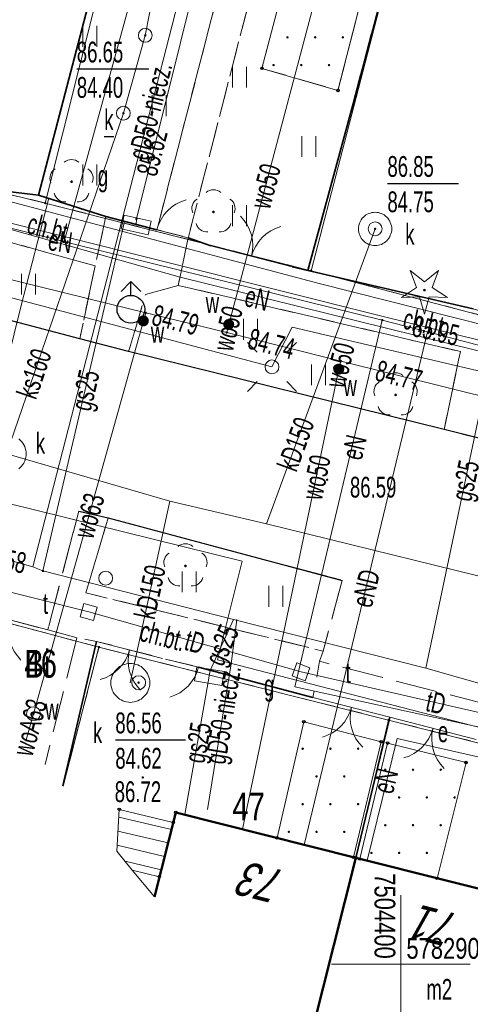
# Model space of a CAD drawing. Header units: metres. Extents: x 7504240 to 7504745, y 5782869 to 5783359.
# Tile 5 of 93: x 7504386 to 7504403, y 5782899 to 5782934. Entities that reach past the tile are written whole.
import ezdxf
from ezdxf.enums import TextEntityAlignment as Align

# ---------------------------------------------------------------- set-up
doc = ezdxf.new("R2010")
doc.units = ezdxf.units.M
doc.header["$MEASUREMENT"] = 0
for name, pattern in [('1.0_0.5', [1.5, 1, -0.5]), ('1.5_0.5', [2, 1.5, -0.5]), ('219-500', [0]), ('egug-500', [1, 0.5, -0.5]), ('otob_500', [0]), ('otof_500', [0])]:
    doc.linetypes.add(name, pattern=pattern)
doc.layers.get('0').update_dxf_attribs({"color": 2, "linetype": 'CONTINUOUS', "lineweight": 5})
for name, color, linetype in [('203-punkt graniczny', 7, 'CONTINUOUS'), ('210-oznaczenie konturu użytku gruntowego', 7, 'CONTINUOUS'), ('211-numer działki ewidencyjnej', 7, 'CONTINUOUS'), ('218-kontur użytku gruntowego', 7, 'CONTINUOUS'), ('219-działka ewidencyjna', 7, 'CONTINUOUS'), ('312-budynek ewidencyjny', 7, 'CONTINUOUS'), ('312-oznaczenie budynku ewidencyjnego-Atr117', 7, 'CONTINUOUS'), ('320-blok - kondygnacja nadziemna', 7, 'CONTINUOUS'), ('352-schody', 7, 'CONTINUOUS'), ('Adres nieruchomości (na budynku)', 7, 'CONTINUOUS'), ('brama', 7, 'CONTINUOUS'), ('chodnik', 7, 'CONTINUOUS'), ('chodnik-Atr17', 7, 'CONTINUOUS'), ('drzewo iglaste', 7, 'CONTINUOUS'), ('drzewo liściaste', 7, 'CONTINUOUS'), ('furtka', 7, 'CONTINUOUS'), ('hydrant', 7, 'CONTINUOUS'), ('jezdnia', 7, 'CONTINUOUS'), ('komora podziemna', 7, 'CONTINUOUS'), ('krawężnik', 7, 'CONTINUOUS'), ('latarnia', 7, 'CONTINUOUS'), ('ogrodzenie trwałe', 7, 'CONTINUOUS'), ('pikieta sztuczna', 7, 'CONTINUOUS'), ('pikieta sztuczna-Atr2', 7, 'CONTINUOUS'), ('przewód elektroenergetyczny podziemny', 7, 'CONTINUOUS'), ('przewód elektroenergetyczny podziemny-Atr1', 7, 'CONTINUOUS'), ('przewód gazowy', 7, 'CONTINUOUS'), ('przewód gazowy-Atr1', 7, 'CONTINUOUS'), ('przewód kanalizacyjny', 7, 'CONTINUOUS'), ('przewód kanalizacyjny-Atr1', 7, 'CONTINUOUS'), ('przewód telekomunikacyjny podziemny', 7, 'CONTINUOUS'), ('przewód telekomunikacyjny podziemny-Atr1', 7, 'CONTINUOUS'), ('przewód wodociągowy', 7, 'CONTINUOUS'), ('przewód wodociągowy-Atr1', 7, 'CONTINUOUS'), ('Punkt budynku', 7, 'CONTINUOUS'), ('rzędna', 7, 'CONTINUOUS'), ('rzędna-Atr2', 7, 'CONTINUOUS'), ('rzędna-Atr3', 7, 'CONTINUOUS'), ('studnia kanalizacyjna', 7, 'CONTINUOUS'), ('studnia kanalizacyjna-Atr17', 7, 'CONTINUOUS'), ('szafa elektroenergetyczna lub kontener-Atr17', 7, 'CONTINUOUS'), ('szafa gazowa lub kontener', 7, 'CONTINUOUS'), ('szafa gazowa lub kontener-Atr17', 7, 'CONTINUOUS'), ('słup przewodów napowietrznych', 7, 'CONTINUOUS'), ('trawnik', 7, 'CONTINUOUS'), ('wjazd do podziemia', 7, 'CONTINUOUS'), ('Wstawianie ramki sekcyjnej z opisem', 7, 'CONTINUOUS'), ('właz do komory lub kanału - kwadratowy', 7, 'CONTINUOUS'), ('właz do komory lub kanału - kwadratowy-Atr17', 7, 'CONTINUOUS'), ('właz do komory lub kanału - okrągły', 7, 'CONTINUOUS'), ('właz do komory lub kanału - okrągły-Atr17', 7, 'CONTINUOUS'), ('zasuwa lub zawór', 7, 'CONTINUOUS'), ('zasuwa lub zawór-Atr17', 7, 'CONTINUOUS')]:
    doc.layers.add(name, color=color, linetype=linetype)
doc.styles.get("Standard").update_dxf_attribs({"font": 'Working1250', "width": 0.75})
doc.linetypes.add('902-500', pattern='A,3.75,0,[1,ksztalty.shx,S=0.5,R=0,X=0,Y=0],3.75', length=7.5)

# ---------------------------------------------------------------- blocks, each defined once
blk = doc.blocks.new('PW01')
at = {"linetype": 'Continuous', "lineweight": 13}
h = blk.add_hatch(color=0, dxfattribs=at)
edge = h.paths.add_edge_path()
edge.add_arc((0, 0), 0.045, 0, 360)
blk = doc.blocks.new('US22')
at = {"color": 0, "linetype": 'Continuous', "lineweight": 13}
blk.add_circle((0, 0), 0.25, dxfattribs=at)
blk = doc.blocks.new('OP021')
at = {"linetype": 'Continuous', "lineweight": 13}
h = blk.add_hatch(color=0, dxfattribs=at)
edge = h.paths.add_edge_path()
edge.add_arc((0, 0), 0.05, 0, 360)
at = {"color": 0, "linetype": 'Continuous', "lineweight": 13}
for centre, start, end in [((0, 0.4), 49.272, 130.728), ((-0.38, 0.124), 121.308, 202.548), ((0.38, 0.124), 337.452, 58.692), ((-0.235, -0.324), 193.221, 274.871), ((0.235, -0.324), 265.129, 346.779)]:
    blk.add_arc(centre, 0.4, start, end, dxfattribs=at)
blk = doc.blocks.new('US22A')
at = {"color": 0, "linetype": 'Continuous', "lineweight": 0}
blk.add_lwpolyline([(-0.25, -0.25), (0.25, -0.25), (0.25, 0.25), (-0.25, 0.25)], close=True, dxfattribs=at)
blk = doc.blocks.new('US15')
at = {"color": 0, "linetype": 'Continuous', "lineweight": 13}
blk.add_circle((0, 0), 0.25, dxfattribs=at)
blk = doc.blocks.new('SUWH')
at = {"color": 0, "linetype": 'Continuous'}
for p in [(-0.354, 0.646), (0, 0.5), (0.354, 0.646)]:
    blk.add_line(p, (0, 1), dxfattribs=at)
blk.add_circle((0, 0), 0.5, dxfattribs=at)
blk = doc.blocks.new('US20')
at = {"color": 0, "linetype": 'Continuous', "lineweight": 13}
for p, q in [((-0.5, -0.25), (-0.5, 0.25)), ((-0.5, 0.25), (0.5, 0.25)), ((0.5, -0.25), (0.5, 0.25)), ((-0.5, -0.25), (0.5, -0.25))]:
    blk.add_line(p, q, dxfattribs=at)
blk = doc.blocks.new('US25')
at = {"linetype": 'Continuous', "lineweight": 0}
h = blk.add_hatch(color=0, dxfattribs=at)
edge = h.paths.add_edge_path()
edge.add_arc((0, 0), 0.2, 0, 360)
blk = doc.blocks.new('SM01')
at = {"color": 0, "linetype": 'Continuous', "lineweight": 13}
for p, q in [((-0.53, 0.531), (-0.883, 0.884)), ((0.531, 0.531), (0.884, 0.884)), ((-0.53, -0.53), (-0.883, -0.883)), ((0.531, -0.53), (0.884, -0.883))]:
    blk.add_line(p, q, dxfattribs=at)
blk.add_circle((0, 0), 0.25, dxfattribs=at)
blk = doc.blocks.new('OP011')
at = {"linetype": 'Continuous', "lineweight": 13}
h = blk.add_hatch(color=0, dxfattribs=at)
edge = h.paths.add_edge_path()
edge.add_arc((0, 0), 0.05, 0, 360)
at = {"color": 0, "linetype": 'Continuous', "lineweight": 13}
for p, q in [((-0.283, 0.093), (-0.512, 0.706)), ((-0.512, 0.706), (0, 0.299)), ((0, 0.299), (0.512, 0.706)), ((0.512, 0.706), (0.283, 0.093)), ((-0.828, -0.268), (-0.283, 0.093)), ((0.283, 0.093), (0.828, -0.268)), ((-0.175, -0.24), (-0.828, -0.268)), ((0, -0.87), (-0.175, -0.24)), ((0.175, -0.24), (0, -0.87)), ((0.828, -0.268), (0.175, -0.24))]:
    blk.add_line(p, q, dxfattribs=at)
blk = doc.blocks.new('OK02')
at = {"color": 0, "linetype": 'Continuous', "lineweight": 0}
for centre, start, end in [((-1.5, 0), 0, 60), ((1.5, 0), 120, 180)]:
    blk.add_arc(centre, 1.5, start, end, dxfattribs=at)
blk = doc.blocks.new('OK04')
at = {"color": 0, "linetype": 'Continuous', "lineweight": 0}
blk.add_arc((1.5, 0.001), 1.5, 120, 180, dxfattribs=at)
blk = doc.blocks.new('TU04')
at = {"color": 0, "linetype": 'Continuous', "lineweight": 13}
for p, q in [((0, 0), (0, 0.75)), ((0.5, 0), (0.5, 0.75))]:
    blk.add_line(p, q, dxfattribs=at)
blk = doc.blocks.new('203')
at = {"linetype": 'Continuous', "lineweight": 0}
h = blk.add_hatch(color=0, dxfattribs=at)
edge = h.paths.add_edge_path()
edge.add_arc((0, 0), 0.045, 0, 360)
blk = doc.blocks.new('PUNKTBUD')
at = {"color": 0}
blk.add_circle((0, 0), 0.045, dxfattribs=at)
blk = doc.blocks.new('PW02')
at = {"linetype": 'Continuous', "lineweight": 13}
h = blk.add_hatch(color=0, dxfattribs=at)
edge = h.paths.add_edge_path()
edge.add_arc((0, 0), 0.045, 0, 360)

msp = doc.modelspace()

# ---------------------------------------------------------------- linework, layer by layer
at = {"layer": '218-kontur użytku gruntowego', "color": 3, "linetype": 'egug-500', "lineweight": 18, "flags": 128}
for points in [[(7504366.216, 5782932.589), (7504387.17, 5782927.46)], [(7504387.17, 5782927.46), (7504396.76, 5782925.02)], [(7504396.76, 5782925.02), (7504406.47, 5782922.47)], [(7504389.11, 5782911.44), (7504383.05, 5782913.05)], [(7504387.816, 5782906.424), (7504389.11, 5782911.44)], [(7504399.56, 5782908.81), (7504389.11, 5782911.44)], [(7504410.26, 5782906.08), (7504399.56, 5782908.81)]]:
    msp.add_lwpolyline(points, dxfattribs=at)
at = {"layer": '219-działka ewidencyjna', "color": 7, "linetype": '219-500', "lineweight": 18, "flags": 128}
for points in [[(7504387.17, 5782927.46), (7504392.93, 5782950.4)], [(7504396.76, 5782925.02), (7504401.48, 5782943.18)], [(7504387.17, 5782927.46), (7504366.216, 5782932.589)], [(7504396.76, 5782925.02), (7504387.17, 5782927.46)], [(7504406.47, 5782922.47), (7504396.76, 5782925.02)], [(7504389.11, 5782911.44), (7504383.05, 5782913.05)], [(7504389.11, 5782911.44), (7504387.816, 5782906.424)], [(7504389.11, 5782911.44), (7504399.56, 5782908.81)], [(7504398.38, 5782903.84), (7504399.56, 5782908.81)], [(7504399.56, 5782908.81), (7504410.26, 5782906.08)], [(7504396.409, 5782896.015), (7504398.38, 5782903.84)]]:
    msp.add_lwpolyline(points, dxfattribs=at)
at = {"layer": '312-budynek ewidencyjny', "color": 7, "linetype": 'Continuous', "lineweight": 50, "flags": 128}
for points in [[(7504391.88, 5782905.48), (7504391.112, 5782902.431)], [(7504398.38, 5782903.84), (7504391.88, 5782905.48)], [(7504398.38, 5782903.84), (7504396.409, 5782896.015)], [(7504396.409, 5782896.015), (7504398.38, 5782903.84)], [(7504404.89, 5782902.2), (7504398.38, 5782903.84)]]:
    msp.add_lwpolyline(points, dxfattribs=at)
at = {"layer": '320-blok - kondygnacja nadziemna', "color": 7, "linetype": 'Continuous', "lineweight": 18, "flags": 128}
msp.add_lwpolyline([(7504404.89, 5782902.2), (7504398.38, 5782903.84), (7504396.409, 5782896.015)], dxfattribs=at)
at = {"layer": '352-schody', "color": 7, "linetype": 'Continuous', "lineweight": 18, "flags": 128}
for points in [[(7504391.79, 5782905.12), (7504391.29, 5782903.16), (7504390.31, 5782903.4), (7504389.75, 5782904.08), (7504389.84, 5782905.59)], [(7504391.79, 5782905.12), (7504391.29, 5782903.16), (7504390.31, 5782903.4), (7504389.75, 5782904.08), (7504389.84, 5782905.59)], [(7504391.29, 5782903.16), (7504391.11, 5782902.43), (7504390.31, 5782903.4)], [(7504391.29, 5782903.16), (7504391.11, 5782902.43), (7504390.31, 5782903.4)]]:
    msp.add_lwpolyline(points, close=True, dxfattribs=at)
for points in [[(7504391.724, 5782904.863), (7504389.823, 5782905.31)], [(7504391.601, 5782904.378), (7504389.793, 5782904.803)], [(7504391.477, 5782903.894), (7504389.763, 5782904.297)], [(7504391.354, 5782903.409), (7504390.05, 5782903.716)]]:
    msp.add_lwpolyline(points, dxfattribs=at)
at = {"layer": 'brama', "color": 7, "linetype": 'otob_500', "lineweight": 18, "flags": 128}
for points in [[(7504393.15, 5782925.92), (7504396.08, 5782925.16)], [(7504387.26, 5782912.06), (7504384.55, 5782912.78)], [(7504391.4, 5782911.03), (7504389.02, 5782911.65)], [(7504399.6, 5782908.92), (7504396.83, 5782909.62)], [(7504402.72, 5782908.11), (7504399.6, 5782908.92)]]:
    msp.add_lwpolyline(points, dxfattribs=at)
at = {"layer": 'chodnik', "color": 7, "linetype": '1.0_0.5', "lineweight": 18, "flags": 128}
for points in [[(7504391.2, 5782926.5), (7504391.23, 5782926.62), (7504395.12, 5782941.66), (7504393.89, 5782942.01), (7504394.4, 5782944.39), (7504391.53, 5782945.22), (7504392.93, 5782950.4), (7504396.64, 5782949.53), (7504396.01, 5782947.1), (7504395.84, 5782946.16), (7504395.74, 5782945.84), (7504396.05, 5782945.76), (7504395.42, 5782943.35), (7504395.2, 5782942.43), (7504396.23, 5782942.17), (7504396.04, 5782941.44), (7504396.24, 5782941.39), (7504392.33, 5782926.21)], [(7504385.34, 5782926.2), (7504385.82, 5782927.88), (7504386.93, 5782927.74), (7504389.36, 5782926.97), (7504388.97, 5782925.2)], [(7504392.33, 5782926.21), (7504393.15, 5782925.92), (7504396.08, 5782925.16), (7504396.65, 5782925.03), (7504402.61, 5782923.64), (7504403.37, 5782923.41), (7504403.82, 5782923.28), (7504403.95, 5782923.24), (7504404.47, 5782923.09), (7504405.2, 5782922.91), (7504405.62, 5782922.81), (7504406.38, 5782922.61), (7504406.93, 5782922.41), (7504407.9, 5782922.15), (7504407.57, 5782920.59), (7504405.19, 5782921.23), (7504404.5, 5782918.56), (7504401.56, 5782919.29), (7504402.15, 5782922.1), (7504391.97, 5782924.49)], [(7504396.83, 5782909.62), (7504392.7, 5782910.72), (7504391.56, 5782911), (7504389.02, 5782911.65), (7504388.31, 5782911.78), (7504387.26, 5782912.06), (7504388.38, 5782916.35), (7504389.44, 5782916.1), (7504388.64, 5782913.4), (7504397.2, 5782911.3), (7504397.07, 5782910.93)]]:
    msp.add_lwpolyline(points, close=True, dxfattribs=at)
at = {"layer": 'furtka', "color": 7, "linetype": 'otof_500', "lineweight": 18, "flags": 128}
for points in [[(7504391.2, 5782926.5), (7504392.33, 5782926.21)], [(7504392.7, 5782910.72), (7504391.56, 5782911)]]:
    msp.add_lwpolyline(points, dxfattribs=at)
at = {"layer": 'jezdnia', "color": 7, "linetype": '1.5_0.5', "lineweight": 18, "flags": 128}
for points in [[(7504371.093, 5782926.682), (7504373.75, 5782925.92), (7504382.13, 5782924.17), (7504382.71, 5782926.91), (7504383.09, 5782928.54), (7504384.11, 5782928.29), (7504385.82, 5782927.88), (7504385.34, 5782926.2), (7504384.72, 5782923.54), (7504388.42, 5782922.56), (7504388.97, 5782925.2), (7504389.36, 5782926.97), (7504392.33, 5782926.21), (7504391.97, 5782924.49), (7504390.79, 5782924.16), (7504390.18, 5782922.11), (7504401.56, 5782919.29), (7504404.5, 5782918.56), (7504406.86, 5782917.96), (7504407.57, 5782920.59), (7504407.9, 5782922.15), (7504410.26, 5782921.5), (7504410.01, 5782920.01), (7504409.5, 5782917.33), (7504421.09, 5782914.33), (7504421.66, 5782916.54), (7504423.86, 5782915.98), (7504423.32, 5782913.77), (7504430.19, 5782912.1), (7504430.77, 5782915.11), (7504434.08, 5782914.38), (7504433.43, 5782911.41), (7504438.37, 5782910.37), (7504439.56, 5782910.12), (7504441.04, 5782909.8), (7504446.05, 5782908.73), (7504448.6, 5782908.28), (7504456.33, 5782907.67), (7504459.18, 5782907.89), (7504462.52, 5782908.15), (7504464.161, 5782908.261)], [(7504456.235, 5782901.601), (7504455.65, 5782901.58), (7504452.88, 5782901.7), (7504449, 5782902.02), (7504444.67, 5782902.68), (7504436.98, 5782904.24), (7504424.88, 5782907.25), (7504424.23, 5782904.39), (7504424.06, 5782902.84), (7504421.42, 5782903.47), (7504420.91, 5782903.6), (7504418.15, 5782904.19), (7504418.74, 5782905.84), (7504419.32, 5782908.38), (7504406.04, 5782911.9), (7504403.71, 5782912.47), (7504403.16, 5782909.76), (7504403.08, 5782909.38), (7504397.07, 5782910.93), (7504397.2, 5782911.3), (7504397.88, 5782913.85), (7504389.44, 5782916.1), (7504388.38, 5782916.35), (7504387.26, 5782912.06), (7504384.55, 5782912.78), (7504385.66, 5782917.01), (7504384.65, 5782917.29), (7504377.364, 5782919.085)], [(7504383.075, 5782912.167), (7504383.32, 5782913.17), (7504384.55, 5782912.78), (7504387.26, 5782912.06), (7504388.31, 5782911.78)], [(7504388.31, 5782911.78), (7504387.169, 5782907.208)]]:
    msp.add_lwpolyline(points, dxfattribs=at)
at = {"layer": 'komora podziemna', "color": 34, "linetype": 'Continuous', "lineweight": 18, "flags": 128}
for points in [[(7504399.67, 5782926.53), (7504399.67, 5782926.47), (7504399.66, 5782926.41), (7504399.64, 5782926.35), (7504399.62, 5782926.3), (7504399.6, 5782926.24), (7504399.57, 5782926.19), (7504399.53, 5782926.15), (7504399.49, 5782926.1), (7504399.45, 5782926.06), (7504399.4, 5782926.03), (7504399.35, 5782926), (7504399.3, 5782925.97), (7504399.24, 5782925.95), (7504399.19, 5782925.94), (7504399.13, 5782925.93), (7504399.07, 5782925.93), (7504399.01, 5782925.93), (7504398.95, 5782925.94), (7504398.9, 5782925.95), (7504398.84, 5782925.97), (7504398.79, 5782926), (7504398.74, 5782926.03), (7504398.69, 5782926.06), (7504398.65, 5782926.1), (7504398.61, 5782926.15), (7504398.57, 5782926.19), (7504398.54, 5782926.24), (7504398.52, 5782926.3), (7504398.5, 5782926.35), (7504398.48, 5782926.41), (7504398.47, 5782926.47), (7504398.47, 5782926.53), (7504398.47, 5782926.59), (7504398.48, 5782926.64), (7504398.5, 5782926.7), (7504398.52, 5782926.76), (7504398.54, 5782926.81), (7504398.57, 5782926.86), (7504398.61, 5782926.91), (7504398.65, 5782926.95), (7504398.69, 5782926.99), (7504398.74, 5782927.03), (7504398.79, 5782927.06), (7504398.84, 5782927.08), (7504398.9, 5782927.1), (7504398.95, 5782927.12), (7504399.01, 5782927.12), (7504399.07, 5782927.13), (7504399.13, 5782927.12), (7504399.19, 5782927.12), (7504399.24, 5782927.1), (7504399.3, 5782927.08), (7504399.35, 5782927.06), (7504399.4, 5782927.03), (7504399.45, 5782926.99), (7504399.49, 5782926.95), (7504399.53, 5782926.91), (7504399.57, 5782926.86), (7504399.6, 5782926.81), (7504399.62, 5782926.76), (7504399.64, 5782926.7), (7504399.66, 5782926.64), (7504399.67, 5782926.59)], [(7504390.94, 5782910.15), (7504390.94, 5782910.08), (7504390.93, 5782910.02), (7504390.91, 5782909.95), (7504390.89, 5782909.89), (7504390.86, 5782909.82), (7504390.82, 5782909.76), (7504390.78, 5782909.71), (7504390.73, 5782909.66), (7504390.68, 5782909.61), (7504390.63, 5782909.57), (7504390.57, 5782909.54), (7504390.51, 5782909.51), (7504390.44, 5782909.48), (7504390.38, 5782909.47), (7504390.31, 5782909.46), (7504390.24, 5782909.45), (7504390.17, 5782909.46), (7504390.1, 5782909.47), (7504390.04, 5782909.48), (7504389.97, 5782909.51), (7504389.91, 5782909.54), (7504389.85, 5782909.57), (7504389.8, 5782909.61), (7504389.75, 5782909.66), (7504389.7, 5782909.71), (7504389.66, 5782909.76), (7504389.62, 5782909.82), (7504389.59, 5782909.89), (7504389.57, 5782909.95), (7504389.55, 5782910.02), (7504389.54, 5782910.08), (7504389.54, 5782910.15), (7504389.54, 5782910.22), (7504389.55, 5782910.29), (7504389.57, 5782910.36), (7504389.59, 5782910.42), (7504389.62, 5782910.48), (7504389.66, 5782910.54), (7504389.7, 5782910.6), (7504389.75, 5782910.65), (7504389.8, 5782910.69), (7504389.85, 5782910.74), (7504389.91, 5782910.77), (7504389.97, 5782910.8), (7504390.04, 5782910.82), (7504390.1, 5782910.84), (7504390.17, 5782910.85), (7504390.24, 5782910.85), (7504390.31, 5782910.85), (7504390.38, 5782910.84), (7504390.44, 5782910.82), (7504390.51, 5782910.8), (7504390.57, 5782910.77), (7504390.63, 5782910.74), (7504390.68, 5782910.69), (7504390.73, 5782910.65), (7504390.78, 5782910.6), (7504390.82, 5782910.54), (7504390.86, 5782910.48), (7504390.89, 5782910.42), (7504390.91, 5782910.36), (7504390.93, 5782910.29), (7504390.94, 5782910.22)]]:
    msp.add_lwpolyline(points, close=True, dxfattribs=at)
msp.add_lwpolyline([(7504386.22, 5782918.96), (7504386.27, 5782918.91), (7504386.32, 5782918.86), (7504386.36, 5782918.8), (7504386.4, 5782918.74), (7504386.43, 5782918.68), (7504386.45, 5782918.62), (7504386.47, 5782918.55), (7504386.48, 5782918.48), (7504386.48, 5782918.41), (7504386.48, 5782918.35), (7504386.47, 5782918.28), (7504386.45, 5782918.21), (7504386.43, 5782918.15), (7504386.4, 5782918.08), (7504386.36, 5782918.03), (7504386.32, 5782917.97), (7504386.27, 5782917.92), (7504386.22, 5782917.87)], dxfattribs=at)
at = {"layer": 'krawężnik', "color": 7, "linetype": 'Continuous', "lineweight": 25, "flags": 128}
for points in [[(7504421.09, 5782914.33), (7504409.5, 5782917.33), (7504408.18, 5782917.64), (7504406.86, 5782917.96), (7504404.5, 5782918.56), (7504401.56, 5782919.29), (7504390.18, 5782922.11), (7504388.42, 5782922.56), (7504384.72, 5782923.54), (7504382.13, 5782924.17), (7504373.75, 5782925.92), (7504371.093, 5782926.682)], [(7504388.38, 5782916.35), (7504389.44, 5782916.1), (7504397.88, 5782913.85)]]:
    msp.add_lwpolyline(points, dxfattribs=at)
at = {"layer": 'ogrodzenie trwałe', "color": 7, "linetype": '902-500', "lineweight": 35, "flags": 128}
for points in [[(7504392.93, 5782950.4), (7504390.21, 5782940.31), (7504386.93, 5782927.74)], [(7504400.68, 5782940.1), (7504398.29, 5782931.09), (7504396.65, 5782925.03)], [(7504391.2, 5782926.5), (7504389.36, 5782926.97), (7504386.93, 5782927.74), (7504385.82, 5782927.88)], [(7504392.33, 5782926.21), (7504393.15, 5782925.92)], [(7504396.08, 5782925.16), (7504396.65, 5782925.03), (7504402.61, 5782923.64)], [(7504387.807, 5782906.435), (7504389.02, 5782911.65)], [(7504396.83, 5782909.62), (7504392.7, 5782910.72)], [(7504399.6, 5782908.92), (7504398.38, 5782903.84)]]:
    msp.add_lwpolyline(points, dxfattribs=at)
at = {"layer": 'przewód elektroenergetyczny podziemny', "color": 1, "linetype": 'Continuous', "lineweight": 18, "flags": 128}
for points in [[(7504395.83, 5782944.93), (7504393.19, 5782945.56), (7504390.47, 5782935.62), (7504387.85, 5782926.07)], [(7504367.318, 5782931.254), (7504388.26, 5782925.96), (7504399.33, 5782923.24), (7504400.96, 5782922.81), (7504407.76, 5782921.03), (7504414.32, 5782919.16), (7504421.28, 5782917.04), (7504436.55, 5782914.32), (7504437.84, 5782914.16), (7504448.4, 5782912.33), (7504450.83, 5782911.83), (7504452.36, 5782911.77), (7504459.38, 5782911.47), (7504462.86, 5782912.63), (7504469.261, 5782912.547)], [(7504466.737, 5782910.426), (7504462.58, 5782910.39), (7504461.02, 5782910.37), (7504459.38, 5782911.34), (7504453.1, 5782911.58), (7504447.34, 5782912.3), (7504441.88, 5782913.23), (7504430.62, 5782915.29), (7504414.42, 5782919.26), (7504392.04, 5782924.79), (7504382.55, 5782927.46), (7504378.15, 5782928.71), (7504373.46, 5782929.56), (7504367.521, 5782931.009)], [(7504370, 5782928.005), (7504371.76, 5782927.59), (7504372.94, 5782930.69), (7504375.73, 5782929.97), (7504383, 5782928.25), (7504383.77, 5782927.28), (7504399.36, 5782923.37), (7504412.67, 5782920.09), (7504418.06, 5782918.68), (7504428.28, 5782916.43), (7504434.73, 5782914.86), (7504458.92, 5782911.98), (7504470.863, 5782913.893)], [(7504430.27, 5782912.98), (7504426.95, 5782913.66), (7504425.59, 5782916.71), (7504424.5, 5782916.91), (7504424.15, 5782915.97), (7504411.2, 5782919.44), (7504396.08, 5782922.98), (7504395.35, 5782921.55), (7504382.04, 5782925.08), (7504383, 5782928.25)], [(7504383.76, 5782914.21), (7504385.29, 5782919.72), (7504386.3, 5782923.76), (7504387.3, 5782927.64)], [(7504399.33, 5782923.24), (7504396.18, 5782910.01), (7504403.44, 5782908.42), (7504403.27, 5782907.88)], [(7504400.96, 5782922.81), (7504396.51, 5782904.31)], [(7504403.27, 5782907.88), (7504403.15, 5782907.4), (7504399.87, 5782908.14), (7504398.78, 5782903.74)]]:
    msp.add_lwpolyline(points, dxfattribs=at)
at = {"layer": 'przewód gazowy', "color": 52, "linetype": 'Continuous', "lineweight": 18, "flags": 128}
for points in [[(7504395.84, 5782946.16), (7504394.96, 5782946.37), (7504386.72, 5782914.34)], [(7504390.45, 5782926.67), (7504390.46, 5782926.89), (7504393.66, 5782939.72), (7504396.08, 5782939.32), (7504396.48, 5782941.2)], [(7504387.09, 5782914.19), (7504390.03, 5782926.8), (7504390.45, 5782926.67)], [(7504400.9, 5782910.68), (7504402.82, 5782919.82), (7504405.77, 5782922.62), (7504406.18, 5782922.73)], [(7504455.083, 5782900.633), (7504447.21, 5782900.75), (7504440.8, 5782901.45), (7504436.65, 5782902.17), (7504434.83, 5782902.49), (7504434.54, 5782902.54), (7504431.84, 5782903.01), (7504428.75, 5782903.66), (7504416.25, 5782906.65), (7504416.01, 5782906.7), (7504415.09, 5782906.95), (7504414.81, 5782907.02), (7504412.45, 5782907.65), (7504407.59, 5782908.78), (7504400.9, 5782910.68), (7504393.96, 5782912.44), (7504387.09, 5782914.19), (7504386.72, 5782914.34), (7504380.35, 5782916.15), (7504379.635, 5782916.335)], [(7504393.03, 5782905.58), (7504393.88, 5782910.84), (7504394.08, 5782912.44)], [(7504393.96, 5782912.44), (7504393.12, 5782910.6)], [(7504393.12, 5782910.6), (7504393.09, 5782910.39), (7504392.21, 5782905.4)]]:
    msp.add_lwpolyline(points, dxfattribs=at)
at = {"layer": 'przewód kanalizacyjny', "color": 34, "linetype": 'Continuous', "lineweight": 18, "flags": 128}
for points in [[(7504385.79, 5782918.44), (7504389.99, 5782930.7), (7504390.78, 5782933.51), (7504391.24, 5782935.9)], [(7504395.15, 5782915.89), (7504399.07, 5782926.53)], [(7504438.67, 5782905.25), (7504431.17, 5782907.03), (7504420.84, 5782909.5), (7504405.03, 5782913.46), (7504395.15, 5782915.89), (7504391.66, 5782916.71), (7504385.78, 5782918.41)], [(7504391.66, 5782916.71), (7504390.24, 5782910.15)]]:
    msp.add_lwpolyline(points, dxfattribs=at)
at = {"layer": 'przewód telekomunikacyjny podziemny', "color": 30, "linetype": 'Continuous', "lineweight": 18, "flags": 128}
for points in [[(7504406.82, 5782922.09), (7504397.05, 5782924.56), (7504377.85, 5782929.64), (7504366.486, 5782932.263)], [(7504383.66, 5782917.16), (7504394.27, 5782914.54), (7504393.39, 5782910.98), (7504412.9, 5782905.95), (7504416.98, 5782904.85), (7504431.95, 5782901.22), (7504432.79, 5782904.44), (7504448.31, 5782901.34), (7504455.645, 5782901.105)], [(7504388.74, 5782912.71), (7504381.025, 5782914.651)], [(7504388.74, 5782912.71), (7504396.4, 5782910.55)], [(7504396.4, 5782910.55), (7504406.13, 5782908.33)]]:
    msp.add_lwpolyline(points, dxfattribs=at)
at = {"layer": 'przewód wodociągowy', "color": 5, "linetype": 'Continuous', "lineweight": 18, "flags": 128}
for points in [[(7504393.79, 5782923.08), (7504398.11, 5782939.37), (7504397.41, 5782940.96)], [(7504467.763, 5782911.288), (7504448.71, 5782912.04), (7504434.9, 5782913.01), (7504431.17, 5782913.67), (7504428.51, 5782914.19), (7504416.45, 5782917.09), (7504403.6, 5782920.33), (7504397.83, 5782921.76), (7504393.72, 5782922.79), (7504390.26, 5782923.63), (7504380.53, 5782926.03), (7504369.311, 5782928.84)], [(7504390.8, 5782923.5), (7504390.71, 5782923.21), (7504386.75, 5782909.04)], [(7504393.72, 5782922.79), (7504393.79, 5782923.08)], [(7504397.76, 5782921.47), (7504397.83, 5782921.76)], [(7504397.76, 5782921.47), (7504394.29, 5782904.87)], [(7504386.75, 5782909.04), (7504386.475, 5782908.048)]]:
    msp.add_lwpolyline(points, dxfattribs=at)
at = {"layer": 'rzędna-Atr2', "color": 7, "flags": 128}
for points in [[(7504388.31, 5782932.3), (7504390.906, 5782932.3)], [(7504399.515, 5782928.172), (7504402.084, 5782928.172)], [(7504389.7, 5782908.099), (7504392.237, 5782908.099)]]:
    msp.add_lwpolyline(points, dxfattribs=at)
at = {"layer": 'studnia kanalizacyjna-Atr17', "color": 34, "flags": 128}
msp.add_lwpolyline([(7504389.3, 5782929.86), (7504389.651, 5782929.86)], dxfattribs=at)
at = {"layer": 'trawnik', "color": 7, "linetype": '1.0_0.5', "lineweight": 18, "flags": 128}
for points in [[(7504391.23, 5782926.62), (7504391.2, 5782926.5), (7504389.36, 5782926.97), (7504386.93, 5782927.74), (7504390.21, 5782940.31), (7504391.53, 5782945.22), (7504394.4, 5782944.39), (7504393.89, 5782942.01), (7504395.12, 5782941.66)], [(7504396.65, 5782925.03), (7504396.08, 5782925.16), (7504393.15, 5782925.92), (7504392.33, 5782926.21), (7504396.21, 5782941.27), (7504397.27, 5782941), (7504394.99, 5782932.32), (7504397.73, 5782931.52), (7504399.97, 5782940.28), (7504400.68, 5782940.1), (7504396.7, 5782925.19)], [(7504384.72, 5782923.54), (7504385.34, 5782926.2), (7504388.97, 5782925.2), (7504388.42, 5782922.56)], [(7504390.79, 5782924.16), (7504391.97, 5782924.49), (7504402.15, 5782922.1), (7504401.56, 5782919.29), (7504390.18, 5782922.11)], [(7504388.64, 5782913.4), (7504389.44, 5782916.1), (7504397.88, 5782913.85), (7504397.2, 5782911.3)]]:
    msp.add_lwpolyline(points, close=True, dxfattribs=at)
at = {"layer": 'wjazd do podziemia', "color": 7, "linetype": 'Continuous', "lineweight": 18, "flags": 128}
for points in [[(7504397.27, 5782941), (7504399.97, 5782940.28), (7504397.73, 5782931.52), (7504394.99, 5782932.32)], [(7504395.54, 5782904.56), (7504398.29, 5782903.86), (7504399.29, 5782908.03), (7504396.5, 5782908.75)], [(7504402.35, 5782907.28), (7504399.52, 5782907.98), (7504398.52, 5782903.8), (7504401.31, 5782903.1)]]:
    msp.add_lwpolyline(points, close=True, dxfattribs=at)
at = {"layer": 'Wstawianie ramki sekcyjnej z opisem', "color": 7, "linetype": 'Continuous', "lineweight": 13, "flags": 128}
for points in [[(7504400, 5782897.5), (7504400, 5782902.5)], [(7504397.5, 5782900), (7504402.5, 5782900)]]:
    msp.add_lwpolyline(points, dxfattribs=at)

# ---------------------------------------------------------------- block references
at = {"layer": '203-punkt graniczny', "color": 7, "linetype": 'Continuous', "lineweight": 18}
for p in [(7504387.17, 5782927.46), (7504396.76, 5782925.02), (7504389.11, 5782911.44), (7504399.56, 5782908.81), (7504398.38, 5782903.84)]:
    msp.add_blockref('203', p, dxfattribs=at)
at = {"layer": 'brama', "color": 7, "linetype": 'Continuous', "lineweight": 18}
for p, rotation in [((7504394.615, 5782925.54), 345.459), ((7504385.905, 5782912.42), 165.121), ((7504390.21, 5782911.34), 165.399), ((7504398.215, 5782909.27), 165.818), ((7504401.16, 5782908.515), 165.446)]:
    msp.add_blockref('OK02', p, dxfattribs=dict(at, rotation=rotation))
at = {"layer": 'drzewo iglaste', "color": 94, "linetype": 'Continuous', "lineweight": 18}
msp.add_blockref('OP011', (7504400.85, 5782924.32), dxfattribs=at)
at = {"layer": 'drzewo liściaste', "color": 94, "linetype": 'Continuous', "lineweight": 18}
for p in [(7504388.12, 5782928.23), (7504393.24, 5782927.14), (7504399.81, 5782920.54), (7504392.23, 5782914.37)]:
    msp.add_blockref('OP021', p, dxfattribs=at)
at = {"layer": 'furtka', "color": 7, "linetype": 'Continuous', "lineweight": 18}
for p, rotation in [((7504391.2, 5782926.5), 345.6060000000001), ((7504392.7, 5782910.72), 166.201)]:
    msp.add_blockref('OK04', p, dxfattribs=dict(at, rotation=rotation))
at = {"layer": 'hydrant', "color": 5, "linetype": 'Continuous', "lineweight": 18}
msp.add_blockref('SUWH', (7504390.26, 5782923.63), dxfattribs=at)
at = {"layer": 'latarnia', "color": 7, "linetype": 'Continuous', "lineweight": 18}
msp.add_blockref('SM01', (7504395.35, 5782921.55), dxfattribs=at)
at = {"layer": 'pikieta sztuczna', "color": 7, "linetype": 'Continuous', "lineweight": 13}
for p in [(7504397.34, 5782917.48), (7504390.69, 5782906.74)]:
    msp.add_blockref('PW01', p, dxfattribs=at)
at = {"layer": 'Punkt budynku', "color": 5, "linetype": 'Continuous', "lineweight": 18}
for p in [(7504394.99, 5782932.32), (7504397.73, 5782931.52), (7504396.5, 5782908.75), (7504399.29, 5782908.03), (7504399.52, 5782907.98), (7504402.35, 5782907.28), (7504389.84, 5782905.59), (7504391.88, 5782905.48), (7504391.79, 5782905.12), (7504395.54, 5782904.56), (7504398.29, 5782903.86), (7504398.38, 5782903.84), (7504398.52, 5782903.8), (7504391.29, 5782903.16), (7504401.31, 5782903.1)]:
    msp.add_blockref('PUNKTBUD', p, dxfattribs=at)
at = {"layer": 'rzędna', "color": 34, "linetype": 'Continuous', "lineweight": 18}
for p in [(7504390.78, 5782933.51), (7504389.99, 5782930.7), (7504399.07, 5782926.53), (7504390.54, 5782910.16)]:
    msp.add_blockref('PW01', p, dxfattribs=at)
at = {"layer": 'rzędna', "color": 52, "linetype": 'Continuous', "lineweight": 18}
for p in [(7504390.46, 5782926.89), (7504387.09, 5782914.19)]:
    msp.add_blockref('PW01', p, dxfattribs=at)
at = {"layer": 'rzędna', "color": 5, "linetype": 'Continuous', "lineweight": 18}
for p in [(7504390.8, 5782923.5), (7504393.72, 5782922.79), (7504397.83, 5782921.76), (7504386.75, 5782909.04)]:
    msp.add_blockref('PW01', p, dxfattribs=at)
at = {"layer": 'rzędna', "color": 1, "linetype": 'Continuous', "lineweight": 18}
msp.add_blockref('PW01', (7504399.33, 5782923.24), dxfattribs=at)
at = {"layer": 'studnia kanalizacyjna', "color": 34, "linetype": 'Continuous', "lineweight": 18}
for p in [(7504390.78, 5782933.51), (7504389.99, 5782930.7)]:
    msp.add_blockref('US15', p, dxfattribs=at)
at = {"layer": 'szafa gazowa lub kontener', "color": 52, "linetype": 'Continuous', "lineweight": 18}
for p, rotation in [((7504390.45, 5782926.67), 167.437), ((7504393.09, 5782910.39), 350.754)]:
    msp.add_blockref('US20', p, dxfattribs=dict(at, rotation=rotation))
at = {"layer": 'słup przewodów napowietrznych', "color": 7, "linetype": 'Continuous', "lineweight": 18}
msp.add_blockref('US15', (7504389.35, 5782913.93), dxfattribs=at)
at = {"layer": 'trawnik', "color": 7, "linetype": 'Continuous', "lineweight": 18}
for p in [(7504388.529, 5782933.099), (7504393.929, 5782931.629), (7504391.029, 5782930.599), (7504396.429, 5782929.129), (7504388.529, 5782928.099), (7504393.929, 5782926.629), (7504386.319, 5782924.159), (7504394.323, 5782922.531), (7504396.779, 5782920.889), (7504392.11, 5782913.423), (7504395.239, 5782912.899)]:
    msp.add_blockref('TU04', p, dxfattribs=at)
at = {"layer": 'wjazd do podziemia', "color": 7, "linetype": 'Continuous', "lineweight": 18}
for p in [(7504395.908, 5782933.438), (7504396.908, 5782933.438), (7504397.908, 5782933.438), (7504395.408, 5782932.438), (7504396.408, 5782932.438), (7504397.408, 5782932.438), (7504396.458, 5782907.778), (7504397.458, 5782907.778), (7504398.458, 5782907.778), (7504396.958, 5782906.778), (7504397.958, 5782906.778), (7504399.438, 5782907.018), (7504400.438, 5782907.018), (7504401.438, 5782907.018), (7504399.938, 5782906.018), (7504400.938, 5782906.018), (7504401.938, 5782906.018), (7504396.458, 5782905.778), (7504397.458, 5782905.778), (7504398.458, 5782905.778), (7504399.438, 5782905.018), (7504400.438, 5782905.018), (7504401.438, 5782905.018), (7504395.958, 5782904.778), (7504396.958, 5782904.778), (7504397.958, 5782904.778), (7504398.938, 5782904.018), (7504399.938, 5782904.018), (7504400.938, 5782904.018)]:
    msp.add_blockref('PW02', p, dxfattribs=at)
at = {"layer": 'właz do komory lub kanału - kwadratowy', "color": 7, "linetype": 'Continuous', "lineweight": 18}
for p, rotation in [((7504388.74, 5782912.71), 254.215), ((7504396.4, 5782910.55), 69.892)]:
    msp.add_blockref('US22A', p, dxfattribs=dict(at, rotation=rotation))
at = {"layer": 'właz do komory lub kanału - okrągły', "color": 7, "linetype": 'Continuous', "lineweight": 18}
for p in [(7504399.07, 5782926.53), (7504390.54, 5782910.16), (7504386.75, 5782909.04)]:
    msp.add_blockref('US22', p, dxfattribs=at)
at = {"layer": 'zasuwa lub zawór', "color": 5, "linetype": 'Continuous', "lineweight": 18}
for p in [(7504390.71, 5782923.21), (7504393.79, 5782923.08), (7504397.76, 5782921.47)]:
    msp.add_blockref('US25', p, dxfattribs=at)

# ---------------------------------------------------------------- texts
at = {"layer": '210-oznaczenie konturu użytku gruntowego', "color": 3, "linetype": 'Continuous', "lineweight": 18, "width": 0.79}
msp.add_text('Bi', height=1, dxfattribs=at).set_placement((7504386.42, 5782910.34))
at = {"layer": '211-numer działki ewidencyjnej', "color": 7, "linetype": 'Continuous', "lineweight": 18, "width": 0.79}
for s, p in [('46', (7504386.42, 5782910.34)), ('47', (7504393.92, 5782905.19))]:
    msp.add_text(s, height=1, dxfattribs=at).set_placement(p)
at = {"layer": '312-oznaczenie budynku ewidencyjnego-Atr117', "color": 7, "width": 0.667}
msp.add_text('m2', height=0.75, dxfattribs=at).set_placement((7504400.92, 5782898.5), align=Align.BOTTOM_LEFT)
at = {"layer": 'Adres nieruchomości (na budynku)', "color": 7, "linetype": 'Continuous', "lineweight": 25, "oblique": 15, "width": 0.79}
for s, rotation, p in [('73', 165.963, (7504395.04, 5782902.92)), ('71', 165.762, (7504401.29, 5782901.36))]:
    msp.add_text(s, height=1.25, rotation=rotation, dxfattribs=at).set_placement(p, align=Align.MIDDLE_CENTER)
at = {"layer": 'chodnik-Atr17', "color": 7, "width": 0.667}
for rotation, p in [(345.562, (7504387.35, 5782926.54)), (347.736, (7504400.912, 5782923.133)), (345.837, (7504391.412, 5782911.845))]:
    msp.add_text('ch.bt.', height=0.75, rotation=rotation, dxfattribs=at).set_placement(p, align=Align.MIDDLE_CENTER)
at = {"layer": 'pikieta sztuczna-Atr2', "color": 7, "width": 0.667}
for s, p in [('86.59', (7504398.164, 5782916.837)), ('86.72', (7504389.677, 5782905.851))]:
    msp.add_text(s, height=0.75, dxfattribs=at).set_placement(p)
at = {"layer": 'przewód elektroenergetyczny podziemny-Atr1', "color": 1, "width": 0.667}
for s, rotation, p in [('eN', 351.753, (7504387.715, 5782926.078)), ('eN', 346.447, (7504394.821, 5782924.026)), ('eN', 76.607, (7504398.315, 5782918.648)), ('eND', 76.482, (7504398.736, 5782913.562)), ('eN', 76.101, (7504399.446, 5782906.611))]:
    msp.add_text(s, height=0.75, rotation=rotation, dxfattribs=at).set_placement(p, align=Align.MIDDLE_CENTER)
at = {"layer": 'przewód gazowy-Atr1', "color": 52, "width": 0.667}
for s, rotation, p in [('gD50-niecz.', 75.567, (7504390.953, 5782930.786)), ('gs25', 76.876, (7504388.61, 5782920.709)), ('gs25', 78.137, (7504402.322, 5782917.448)), ('gs25', 65.462, (7504393.54, 5782911.52)), ('gD50-niecz.', 80.821, (7504393.584, 5782909.006)), ('gs25', 80.051, (7504392.67, 5782907.997))]:
    msp.add_text(s, height=0.75, rotation=rotation, dxfattribs=at).set_placement(p, align=Align.MIDDLE_CENTER)
at = {"layer": 'przewód kanalizacyjny-Atr1', "color": 34, "width": 0.667}
msp.add_text('ks160', height=0.75, rotation=71.09, dxfattribs=at).set_placement((7504386.48, 5782920.46), align=Align.MIDDLE_LEFT)
for rotation, p in [(69.775, (7504396.211, 5782918.762)), (77.786, (7504390.95, 5782913.43))]:
    msp.add_text('kD150', height=0.75, rotation=rotation, dxfattribs=at).set_placement(p, align=Align.MIDDLE_CENTER)
at = {"layer": 'przewód telekomunikacyjny podziemny-Atr1', "color": 30, "width": 0.667}
for rotation, p in [(-15.748, (7504392.57, 5782911.63)), (-12.853, (7504401.265, 5782909.44))]:
    msp.add_text('tD', height=0.75, rotation=rotation, dxfattribs=at).set_placement(p, align=Align.MIDDLE_CENTER)
at = {"layer": 'przewód wodociągowy-Atr1', "color": 5, "width": 0.667}
for s, rotation, p in [('wo50', 75.147, (7504394.908, 5782927.296)), ('wo63', 74.386, (7504388.53, 5782915.41))]:
    msp.add_text(s, height=0.75, rotation=rotation, dxfattribs=at).set_placement(p, align=Align.MIDDLE_LEFT)
for s, rotation, p in [('wo50', 76.43, (7504393.755, 5782922.935)), ('wo50', 76.43, (7504397.795, 5782921.615)), ('wo50', 78.193, (7504396.944, 5782917.567)), ('woA63', 74.506, (7504386.612, 5782908.544))]:
    msp.add_text(s, height=0.75, rotation=rotation, dxfattribs=at).set_placement(p, align=Align.MIDDLE_CENTER)
at = {"layer": 'rzędna-Atr2', "color": 34, "width": 0.667}
for s, p in [('86.65', (7504388.31, 5782932.308)), ('86.85', (7504399.515, 5782928.18)), ('86.56', (7504389.7, 5782908.107))]:
    msp.add_text(s, height=0.75, dxfattribs=at).set_placement(p, align=Align.BOTTOM_LEFT)
at = {"layer": 'rzędna-Atr2', "color": 52, "width": 0.667}
for s, rotation, p in [('85.62', 75.719, (7504390.821, 5782928.475)), ('85.58', 349.048, (7504384.825, 5782914.777))]:
    msp.add_text(s, height=0.75, rotation=rotation, dxfattribs=at).set_placement(p, align=Align.MIDDLE_LEFT)
at = {"layer": 'rzędna-Atr2', "color": 5, "width": 0.667}
for s, rotation, p in [('84.79', 346.354, (7504391.06, 5782923.44)), ('84.74', 345.931, (7504394.52, 5782922.59)), ('84.77', 346.08, (7504399.12, 5782921.44))]:
    msp.add_text(s, height=0.75, rotation=rotation, dxfattribs=at).set_placement(p, align=Align.MIDDLE_LEFT)
at = {"layer": 'rzędna-Atr2', "color": 1, "width": 0.667}
msp.add_text('85.95', height=0.75, rotation=347.135, dxfattribs=at).set_placement((7504400.451, 5782923.04), align=Align.MIDDLE_LEFT)
at = {"layer": 'rzędna-Atr3', "color": 34, "width": 0.667}
for s, p in [('84.40', (7504388.31, 5782931.032)), ('84.75', (7504399.515, 5782926.905)), ('84.62', (7504389.7, 5782906.832))]:
    msp.add_text(s, height=0.75, dxfattribs=at).set_placement(p, align=Align.BOTTOM_LEFT)
at = {"layer": 'studnia kanalizacyjna-Atr17', "color": 34, "width": 0.667}
msp.add_text('k', height=0.75, dxfattribs=at).set_placement((7504389.3, 5782929.868), align=Align.BOTTOM_LEFT)
at = {"layer": 'szafa elektroenergetyczna lub kontener-Atr17', "color": 1, "width": 0.667}
msp.add_text('e', height=0.75, dxfattribs=at).set_placement((7504401.336, 5782908.39), align=Align.MIDDLE_LEFT)
at = {"layer": 'szafa gazowa lub kontener-Atr17', "color": 52, "width": 0.667}
for p in [(7504389.067, 5782928.442), (7504395.064, 5782910.069)]:
    msp.add_text('g', height=0.75, dxfattribs=at).set_placement(p, align=Align.MIDDLE_LEFT)
at = {"layer": 'Wstawianie ramki sekcyjnej z opisem', "color": 7, "linetype": 'Continuous', "lineweight": 13, "width": 0.79}
msp.add_text('7504400', height=0.75, rotation=270, dxfattribs=at).set_placement((7504399.05, 5782900.2), align=Align.RIGHT)
msp.add_text('5782900', height=0.75, rotation=0.001, dxfattribs=at).set_placement((7504400.2, 5782900.2))
at = {"layer": 'właz do komory lub kanału - kwadratowy-Atr17', "color": 7, "width": 0.667}
for p in [(7504387.088, 5782913.018), (7504398.004, 5782910.52)]:
    msp.add_text('t', height=0.75, dxfattribs=at).set_placement(p, align=Align.MIDDLE_LEFT)
at = {"layer": 'właz do komory lub kanału - okrągły-Atr17', "color": 7, "width": 0.667}
for p in [(7504400.159, 5782926.336), (7504388.893, 5782908.353)]:
    msp.add_text('k', height=0.75, dxfattribs=at).set_placement(p, align=Align.MIDDLE_LEFT)
for s, p in [('k', (7504386.83, 5782918.42)), ('w', (7504387.17, 5782908.83))]:
    msp.add_text(s, height=0.75, dxfattribs=at).set_placement(p)
at = {"layer": 'zasuwa lub zawór-Atr17', "color": 5, "width": 0.667}
for p in [(7504392.96, 5782923.49), (7504390.98, 5782922.42), (7504397.93, 5782920.5)]:
    msp.add_text('w', height=0.75, dxfattribs=at).set_placement(p)

doc.saveas('drawing.dxf')
